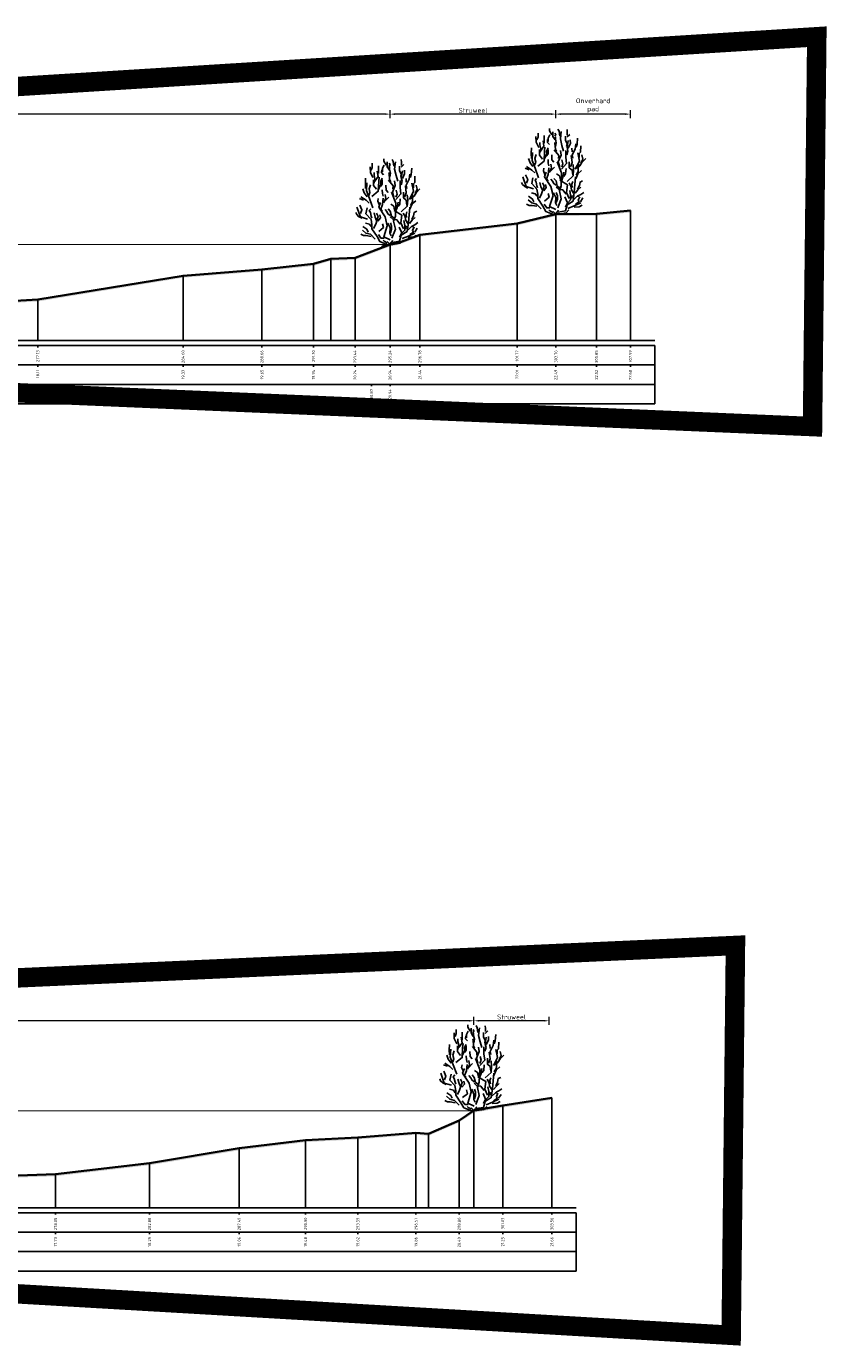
# Model space of a CAD drawing. Header units: metres. Extents: x 173015 to 189682, y 346605 to 348504.
# Tile 225 of 256: x 189156 to 189197, y 348146 to 348214. Entities that reach past the tile are written whole.
import ezdxf
from ezdxf.enums import TextEntityAlignment as Align

# ---------------------------------------------------------------- set-up
doc = ezdxf.new("R2010")
doc.units = ezdxf.units.M
doc.header["$PDMODE"] = 35
doc.header["$PDSIZE"] = 0.075
for name, color, linetype, lineweight in [('B-ME-GR-HEESTER-SD', 252, 'Continuous', 25), ('B-ME-OB-WATERLIJN-G', 150, 'Continuous', 18), ('X-ME-AL-PROFIEL_HUIDIG MAAIVELD-GD', 252, 'Continuous', 0), ('X-XX-AL-DETAIL1-M-B', 252, 'Continuous', 18), ('X-XX-AL-DWARSPROFIEL_PROFIELLIJN BOVENKANT SLIB-GD', 42, 'Continuous', 35), ('X-XX-AL-DWARSPROFIEL_PROFIELLIJN MAAIVELD-GD', 8, 'Continuous', 35), ('X-XX-AL-HULPGEOMETRIE-G', 50, 'Continuous', 25)]:
    doc.layers.add(name, color=color, linetype=linetype, lineweight=lineweight)
doc.layers.add('X-ME-AL-PROFIELRASTER-S', color=7, linetype='Continuous')
doc.styles.add('NLCS-ISO-ANNOTATIVE-T18', font='NLCS-ISO.ttf', dxfattribs={"height": 1.8})
doc.styles.add('NLCS-ISO-M100-T25', font='NLCS-ISO.ttf', dxfattribs={"height": 0.25})
doc.dimstyles.new('NLCS-M100-T25-PIJL_L3_H2', dxfattribs={"dimscale": 0.1, "dimtxt": 2.5, "dimasz": 2.5, "dimexe": 2, "dimexo": 2, "dimgap": 0.7, "dimtad": 1, "dimdec": 3, "dimzin": 0, "dimdsep": 46, "dimtxsty": 'NLCS-ISO-M100-T25', "dimcen": 0, "dimdle": 2, "dimclrd": 256, "dimclre": 256, "dimclrt": 256, "dimazin": 0, "dimtfac": 1, "dimtdec": 3, "dimtofl": 0, "dimtmove": 0, "dimatfit": 3, "dimfxl": 2, "dimfxlon": 1, "dimtfillclr": 256, "dimtolj": 1, "dimtzin": 0, "dimlwd": -1, "dimlwe": -1, "dimarcsym": 0})

# ---------------------------------------------------------------- blocks, each defined once
blk = doc.blocks.new('SAL-PROFIELRASTER_BALK_EIND1-D')
at = {"color": 0, "linetype": 'ByBlock', "lineweight": -2}
blk.add_line((1, -12.5), (1, -2.5), dxfattribs=at)
at = {"color": 0, "linetype": 'ByBlock', "lineweight": -2, "flags": 128}
for points in [[(0, 0), (1, 0)], [(0, -2.5), (1, -2.5)], [(0, -12.5), (1, -12.5)]]:
    blk.add_lwpolyline(points, dxfattribs=at)
blk = doc.blocks.new('SAL-PROFIELRASTER_BALK_EIND2-D')
at = {"color": 0, "linetype": 'ByBlock', "lineweight": -2}
for p, q in [((1, -2.5), (1, -12.5)), ((1, -12.5), (0, -12.5))]:
    blk.add_line(p, q, dxfattribs=at)
blk = doc.blocks.new('SAL-PROFIELRASTER_BALK_DATA-D')
at = {"color": 0, "linetype": 'ByBlock', "lineweight": -2}
blk.add_lwpolyline([(0, -3.5), (0, -2.5)], dxfattribs=at)
at = {"color": 0, "linetype": 'ByBlock', "lineweight": -2, "style": 'NLCS-ISO-ANNOTATIVE-T18'}
blk.add_attdef('GETAL', text='', height=1.5, rotation=90, dxfattribs=at).set_placement((0.75, -5), align=Align.RIGHT)
blk = doc.blocks.new('SAL-PROFIELRASTER_AANHAAL-D')
at = {"color": 9, "linetype": 'ByBlock', "lineweight": -2, "flags": 128}
blk.add_lwpolyline([(0, 1), (0, 0)], dxfattribs=at)
blk = doc.blocks.new('*D110')
at = {"layer": 'Defpoints', "color": 0, "transparency": 16777216}
for p in [(188919.479, 348162.413), (188919.479, 348150.063), (189179.313, 348150.063)]:
    blk.add_point(p, dxfattribs=at)
at = {"layer": 'X-XX-AL-DETAIL1-M-B', "transparency": 16777216}
for p, q in [((188919.479, 348162.213), (188919.479, 348162.613)), ((189179.313, 348162.213), (189179.313, 348162.613)), ((189179.063, 348162.413), (188919.729, 348162.413))]:
    blk.add_line(p, q, dxfattribs=at)
for points in [[(188919.729, 348162.454), (188919.729, 348162.371), (188919.479, 348162.413)], [(189179.063, 348162.454), (189179.063, 348162.371), (189179.313, 348162.413)]]:
    blk.add_solid(points, dxfattribs=at)
at = {"layer": 'X-XX-AL-DETAIL1-M-B', "transparency": 16777216, "insert": (189049.396, 348162.608), "char_height": 0.25, "attachment_point": 5, "style": 'NLCS-ISO-M100-T25'}
blk.add_mtext('\\A1;Waterbodem', dxfattribs=at)
blk = doc.blocks.new('*D111')
at = {"layer": 'Defpoints', "color": 0, "transparency": 16777216}
for p in [(189179.313, 348162.413), (189179.313, 348150.063), (189183.175, 348148.575)]:
    blk.add_point(p, dxfattribs=at)
at = {"layer": 'X-XX-AL-DETAIL1-M-B', "transparency": 16777216}
for p, q in [((189179.313, 348162.213), (189179.313, 348162.613)), ((189183.175, 348162.213), (189183.175, 348162.613)), ((189182.925, 348162.413), (189179.563, 348162.413))]:
    blk.add_line(p, q, dxfattribs=at)
for points in [[(189179.563, 348162.454), (189179.563, 348162.371), (189179.313, 348162.413)], [(189182.925, 348162.454), (189182.925, 348162.371), (189183.175, 348162.413)]]:
    blk.add_solid(points, dxfattribs=at)
at = {"layer": 'X-XX-AL-DETAIL1-M-B', "transparency": 16777216, "insert": (189181.244, 348162.608), "char_height": 0.25, "attachment_point": 5, "style": 'NLCS-ISO-M100-T25'}
blk.add_mtext('\\A1;Struweel', dxfattribs=at)
blk = doc.blocks.new('*D119')
at = {"layer": 'Defpoints', "color": 0, "transparency": 16777216}
for p in [(188883.705, 348208.997), (188883.705, 348195.633), (189174.999, 348195.633)]:
    blk.add_point(p, dxfattribs=at)
at = {"layer": 'X-XX-AL-DETAIL1-M-B', "transparency": 16777216}
for p, q in [((188883.705, 348208.797), (188883.705, 348209.197)), ((189174.749, 348208.997), (188883.955, 348208.997)), ((189174.999, 348208.797), (189174.999, 348209.197))]:
    blk.add_line(p, q, dxfattribs=at)
for points in [[(188883.955, 348209.039), (188883.955, 348208.955), (188883.705, 348208.997)], [(189174.749, 348209.039), (189174.749, 348208.955), (189174.999, 348208.997)]]:
    blk.add_solid(points, dxfattribs=at)
at = {"layer": 'X-XX-AL-DETAIL1-M-B', "transparency": 16777216, "insert": (189029.352, 348209.192), "char_height": 0.25, "attachment_point": 5, "style": 'NLCS-ISO-M100-T25'}
blk.add_mtext('\\A1;Waterbodem', dxfattribs=at)
blk = doc.blocks.new('*D120')
at = {"layer": 'Defpoints', "color": 0, "transparency": 16777216}
for p in [(189174.999, 348208.997), (189174.999, 348195.633), (189183.52, 348195.633)]:
    blk.add_point(p, dxfattribs=at)
at = {"layer": 'X-XX-AL-DETAIL1-M-B', "transparency": 16777216}
for p, q in [((189174.999, 348208.797), (189174.999, 348209.197)), ((189183.27, 348208.997), (189175.249, 348208.997)), ((189183.52, 348208.797), (189183.52, 348209.197))]:
    blk.add_line(p, q, dxfattribs=at)
for points in [[(189175.249, 348209.039), (189175.249, 348208.955), (189174.999, 348208.997)], [(189183.27, 348209.039), (189183.27, 348208.955), (189183.52, 348208.997)]]:
    blk.add_solid(points, dxfattribs=at)
at = {"layer": 'X-XX-AL-DETAIL1-M-B', "transparency": 16777216, "insert": (189179.259, 348209.192), "char_height": 0.25, "attachment_point": 5, "style": 'NLCS-ISO-M100-T25'}
blk.add_mtext('\\A1;Struweel', dxfattribs=at)
blk = doc.blocks.new('*D121')
at = {"layer": 'Defpoints', "color": 0, "transparency": 16777216}
for p in [(189183.52, 348208.997), (189183.52, 348195.633), (189187.351, 348195.633)]:
    blk.add_point(p, dxfattribs=at)
at = {"layer": 'X-XX-AL-DETAIL1-M-B', "transparency": 16777216}
for p, q in [((189183.52, 348208.797), (189183.52, 348209.197)), ((189187.101, 348208.997), (189183.77, 348208.997)), ((189187.351, 348208.797), (189187.351, 348209.197))]:
    blk.add_line(p, q, dxfattribs=at)
for points in [[(189183.77, 348209.039), (189183.77, 348208.955), (189183.52, 348208.997)], [(189187.101, 348209.039), (189187.101, 348208.955), (189187.351, 348208.997)]]:
    blk.add_solid(points, dxfattribs=at)
at = {"layer": 'X-XX-AL-DETAIL1-M-B', "transparency": 16777216, "insert": (189185.436, 348209.438), "char_height": 0.25, "attachment_point": 5, "style": 'NLCS-ISO-M100-T25'}
blk.add_mtext('\\A1;Onverhard\\Ppad', dxfattribs=at)
blk = doc.blocks.new('SGR-HEESTER_S01_E_ZIJ-D')
blk.add_line((-0.166, 0), (0.141, 0))
at = {"flags": 128}
for points in [[(-0.975, 3.816), (-0.916, 3.956), (-0.916, 4.168)], [(-0.387, 3.734), (-0.387, 3.91), (-0.305, 4.074)], [(-0.2, 4.074), (-0.317, 4.285), (-0.317, 4.402)], [(-0.035, 3.816), (-0.153, 3.992), (-0.153, 4.238)], [(-0.059, 4.003), (0, 4.086), (-0.047, 4.168)], [(0.2, 4.015), (0.164, 4.261), (0.106, 4.367)], [(0.399, 3.241), (0.317, 3.534), (0.235, 3.863), (0.282, 4.25)], [(0.587, 4.062), (0.587, 4.226), (0.575, 4.355)], [(0.575, 3.968), (0.716, 4.097)], [(-1.256, 2.866), (-1.268, 3.112), (-1.256, 3.405)], [(-0.881, 3.429), (-1.01, 3.698), (-1.022, 3.992)], [(-0.933, 2.465), (-0.604, 2.728), (-0.582, 3.231), (-0.56, 3.45)], [(-0.822, 3.147), (-0.775, 3.358), (-0.822, 3.558), (-0.822, 3.687)], [(-0.787, 3.241), (-0.611, 3.487), (-0.658, 3.769)], [(-0.599, 3.64), (-0.599, 3.886), (-0.599, 4.039)], [(-0.599, 2.819), (-0.47, 3.088), (-0.481, 3.241), (-0.399, 3.405)], [(-0.329, 3.581), (-0.434, 3.687), (-0.423, 3.839)], [(0.035, 3.217), (-0.023, 3.335), (-0.047, 3.64), (-0.059, 3.687)], [(-0.012, 3.476), (0.023, 3.663), (-0.023, 3.863), (-0.023, 3.98)], [(0.552, 3.487), (0.575, 3.628), (0.493, 3.781), (0.493, 4.015)], [(0.564, 3.053), (0.622, 3.241), (0.575, 3.44), (0.634, 3.781)], [(0.634, 3.393), (0.751, 3.628), (0.74, 3.816)], [(0.834, 3.194), (0.822, 3.393)], [(0.869, 2.877), (0.834, 3.041), (0.986, 3.346), (1.022, 3.616)], [(1.045, 3.44), (1.092, 3.593), (1.115, 3.91)], [(1.198, 2.912), (1.198, 3.112), (1.268, 3.182), (1.28, 3.511)], [(-1.174, 2.443), (-1.327, 2.643), (-1.397, 2.854)], [(-0.889, 1.874), (-1.064, 2.356), (-1.218, 2.75), (-1.196, 3.166)], [(-1.092, 2.514), (-1.033, 2.666), (-1.08, 2.854), (-1.01, 3.065)], [(-0.693, 2.83), (-0.845, 3.03), (-0.845, 3.323)], [(-0.493, 2.983), (-0.399, 3.1), (-0.399, 3.323)], [(-0.352, 2.478), (-0.387, 2.619), (-0.399, 2.807)], [(-0.094, 2.666), (-0.2, 2.783), (-0.211, 3.041)], [(0.141, 2.854), (0.153, 3.006), (-0.082, 3.3)], [(0.2, 2.431), (0.129, 2.69), (0.27, 3.03), (0.235, 3.264)], [(0.294, 2.312), (0.557, 2.597), (0.513, 2.925), (0.513, 3.275)], [(0.305, 2.42), (0.364, 2.584), (0.317, 2.783)], [(0.751, 2.431), (0.834, 2.654), (0.787, 3.006)], [(0.995, 2.312), (1.214, 2.728), (1.126, 3.144)], [(1.057, 2.361), (1.233, 2.478), (1.339, 2.654), (1.538, 2.854)], [(1.292, 2.619), (1.397, 2.83), (1.339, 3.041)], [(-1.362, 2.279), (-1.573, 2.361)], [(-1.08, 2.115), (-1.233, 2.267), (-1.503, 2.443)], [(-0.564, 2.044), (-0.634, 2.22), (-0.611, 2.361)], [(0.009, 0.233), (-0.319, 0.386), (-0.144, 0.955), (-0.254, 1.415), (-0.582, 1.918), (-0.495, 2.159)], [(-0.399, 1.716), (-0.481, 1.81), (-0.387, 2.044), (-0.352, 2.373)], [(-0.341, 2.138), (-0.223, 2.361), (-0.258, 2.572)], [(-0.294, 2.185), (-0.07, 2.42)], [(0.235, 1.763), (0.188, 1.962), (0.035, 2.068)], [(0.097, 0.321), (0.272, 0.78), (0.184, 1.196), (0.272, 1.459), (0.294, 2.115), (0.075, 2.684)], [(0.305, 1.728), (0.364, 1.904), (0.411, 2.162)], [(0.411, 1.939), (0.505, 2.068), (0.528, 2.349)], [(0.579, 1.677), (0.885, 1.962), (0.907, 2.29), (0.885, 2.553)], [(0.869, 2.021), (0.834, 2.267), (0.693, 2.385), (0.693, 2.69)], [(1.022, 1.81), (1.139, 2.08), (1.327, 2.244)], [(1.045, 1.997), (1.151, 2.197), (1.162, 2.572)], [(-1.432, 1.34), (-1.597, 1.423), (-1.714, 1.528), (-1.761, 1.634)], [(-1.152, 1.305), (-1.524, 1.415), (-1.7, 1.918)], [(-1.515, 1.587), (-1.444, 1.775), (-1.55, 2.021)], [(-0.166, 0), (-0.517, 0.145), (-0.67, 0.408), (-0.933, 0.802), (-0.933, 1.021), (-0.977, 1.284), (-1.24, 1.568), (-1.174, 1.874)], [(-0.939, 1.352), (-0.975, 1.458), (-1.01, 1.645), (-1.069, 1.739), (-0.986, 1.833)], [(-0.845, 0.824), (-0.736, 1.043), (-0.604, 1.437), (-0.692, 1.612)], [(-0.693, 1.235), (-0.763, 1.399), (-0.822, 1.622)], [(-0.622, 1.2), (-0.493, 1.364), (-0.528, 1.516)], [(0.012, 1.481), (-0.106, 1.575), (-0.164, 1.692), (-0.258, 1.798)], [(0.27, 1.317), (0.07, 1.446), (0.012, 1.704), (-0.094, 1.833)], [(0.528, 1.035), (0.446, 1.129), (0.352, 1.258), (0.153, 1.282), (0.012, 1.411)], [(0.119, 0.102), (0.491, 0.167), (0.579, 0.474), (0.885, 0.671), (0.951, 1.13), (1.017, 1.918)], [(0.688, 0.802), (0.557, 1.108), (0.601, 1.502), (0.206, 1.743)], [(0.916, 1.082), (0.798, 1.258), (0.775, 1.434), (0.681, 1.61)], [(0.845, 1.376), (0.822, 1.54), (0.869, 1.681)], [(0.998, 1.082), (1.139, 1.247), (1.292, 1.387)], [(1.115, 1.282), (1.209, 1.47), (1.245, 1.645), (1.374, 1.704)], [(-0.758, 0.277), (-0.999, 0.518), (-1.24, 0.583), (-1.415, 0.736)], [(-1.127, 0.637), (-1.198, 0.777), (-1.397, 0.918)], [(-0.963, 0.918), (-1.057, 1.047), (-1.256, 1.094)], [(-0.582, 0.671), (-0.341, 0.868), (-0.385, 1.065)], [(0.059, 0.437), (-0.012, 0.578), (0, 0.848), (-0.117, 1.094)], [(0.023, 0.601), (0.082, 0.777), (0.082, 0.942), (0.023, 1.106)], [(0.493, 0.367), (0.599, 0.59), (0.47, 0.883)], [(0.622, 0.59), (0.763, 0.73), (0.763, 0.977), (0.716, 1.223)], [(0.798, 0.801), (0.845, 0.953)], [(0.928, 0.754), (1.104, 0.918), (1.198, 0.918)], [(1.01, 0.508), (1.198, 0.625), (1.151, 0.719), (1.233, 0.895)], [(1.139, 0.942), (1.28, 1.012), (1.432, 1.118)], [(1.268, 0.637), (1.397, 0.836)], [(-0.975, 0.402), (-1.221, 0.449), (-1.362, 0.449), (-1.503, 0.519)], [(-0.305, 0.32), (-0.47, 0.32), (-0.599, 0.508)], [(-0.141, 0.085), (-0.305, 0.167), (-0.352, 0.214)], [(0, 0), (-0.141, 0.144)], [(-0.023, 0), (0.141, 0.203)], [(0.141, 0), (0.528, 0.062), (0.669, 0.214)], [(0.622, 0.299), (0.951, 0.43), (1.28, 0.583)], [(0.939, 0.367), (1.198, 0.379), (1.35, 0.461)]]:
    blk.add_lwpolyline(points, dxfattribs=at)

msp = doc.modelspace()

# ---------------------------------------------------------------- hatches: boundary and pattern name
at = {"layer": 'X-ME-AL-PROFIEL_HUIDIG MAAIVELD-GD'}
h = msp.add_hatch(dxfattribs=at)
h.set_pattern_fill('AGR-MAAIVELD', color=256, scale=0.05, pattern_type=2)
h.set_pattern_definition([(45, (2148.6411, 384.86115), (-0.25000007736, 0.25000007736), []), (45, (2148.60538, 384.89686), (0, 0.50000015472), [0.3535535, -0.3535535]), (45, (2148.56966, 384.93257), (0, 0.50000015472), [0.3535535, -0.3535535]), (45, (2148.53345, 384.9688), (0, 0.50000015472), [0.3535535, -0.3535535]), (45, (2148.49824, 385.004), (0, 0.50000015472), [0.3535535, -0.3535535]), (45, (2148.46252, 385.0397), (0, 0.50000015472), [0.3535535, -0.3535535]), (45, (2148.4268, 385.07543), (0, 0.50000015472), [0.3535535, -0.3535535]), (315, (2148.6411, 384.86115), (0.25000007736, 0.25000007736), []), (315, (2148.6768, 384.89686), (0.50000015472, -1e-16), [0.3535535, -0.3535535]), (315, (2148.71252, 384.93257), (0.50000015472, -1e-16), [0.3535535, -0.3535535]), (315, (2148.74874, 384.9688), (0.50000015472, -1e-16), [0.3535535, -0.3535535]), (315, (2148.78395, 385.004), (0.50000015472, -1e-16), [0.3535535, -0.3535535]), (315, (2148.81966, 385.0397), (0.50000015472, -1e-16), [0.3535535, -0.3535535]), (315, (2148.85538, 385.07543), (0.50000015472, -1e-16), [0.3535535, -0.3535535])])
h.paths.add_polyline_path([(189187.351, 348204.0426), (189185.608, 348203.8806), (189183.52, 348203.8566), (189181.5251, 348203.3756), (189176.5323, 348202.8026), (189175.3911, 348202.3726), (189174.9988, 348202.3026), (189173.1987, 348201.6046), (189171.9617, 348201.5696), (189171.0594, 348201.2976), (189168.412, 348201.0166), (189164.3595, 348200.6956), (189156.8903, 348199.4716), (189148.6657, 348198.9966), (189140.7521, 348198.9526), (189132.529, 348198.8536), (189124.7395, 348198.8036), (189117.4609, 348198.8176), (189109.3134, 348198.7536), (189102.2768, 348198.9896), (189096.2067, 348199.0846), (189093.4125, 348199.3366), (189073.0917, 348198.9926), (189065.7583, 348198.9866), (189055.8814, 348198.9546), (189046.5306, 348198.7996), (189037.9982, 348198.7986), (189032.5845, 348198.6496), (189021.6908, 348198.8556), (189012.0315, 348198.7186), (189002.5701, 348198.7946), (188994.1687, 348198.7066), (188985.4058, 348198.7206), (188976.9965, 348198.7456), (188968.5419, 348198.8006), (188959.2998, 348198.7306), (188952.0381, 348198.6386), (188945.2954, 348198.6156), (188936.7235, 348198.7306), (188929.1265, 348198.7756), (188921.8171, 348198.9806), (188915.5755, 348199.1066), (188910.4188, 348199.1886), (188904.5985, 348200.0146), (188899.8784, 348200.7716), (188896.8482, 348201.1616), (188894.1315, 348200.8966), (188892.6492, 348201.1696), (188890.311, 348201.2436), (188888.0989, 348201.4566), (188886.5537, 348201.8306), (188885.1832, 348201.9036), (188883.7049, 348202.3316), (188882.9421, 348202.5876), (188881.063, 348203.1126), (188879.7566, 348203.4576), (188879.7566, 348203.3576), (188881.063, 348203.0126), (188882.9421, 348202.4876), (188883.7049, 348202.2316), (188885.1832, 348201.8036), (188886.5537, 348201.7306), (188888.0989, 348201.3566), (188890.311, 348201.1436), (188892.6492, 348201.0696), (188894.1315, 348200.7966), (188896.8482, 348201.0616), (188899.8784, 348200.6716), (188904.5985, 348199.9146), (188910.4188, 348199.0886), (188915.5755, 348199.0066), (188921.8171, 348198.8806), (188929.1265, 348198.6756), (188936.7235, 348198.6306), (188945.2954, 348198.5156), (188952.0381, 348198.5386), (188959.2998, 348198.6306), (188968.5419, 348198.7006), (188976.9965, 348198.6456), (188985.4058, 348198.6206), (188994.1687, 348198.6066), (189002.5701, 348198.6946), (189012.0315, 348198.6186), (189021.6908, 348198.7556), (189032.5845, 348198.5496), (189037.9982, 348198.6986), (189046.5306, 348198.6996), (189055.8814, 348198.8546), (189065.7583, 348198.8866), (189073.0917, 348198.8926), (189093.4125, 348199.2366), (189096.2067, 348198.9846), (189102.2768, 348198.8896), (189109.3134, 348198.6536), (189117.4609, 348198.7176), (189124.7395, 348198.7036), (189132.529, 348198.7536), (189140.7521, 348198.8526), (189148.6657, 348198.8966), (189156.8903, 348199.3716), (189164.3595, 348200.5956), (189168.412, 348200.9166), (189171.0594, 348201.1976), (189171.9617, 348201.4696), (189173.1987, 348201.5046), (189174.9988, 348202.2026), (189175.3911, 348202.2726), (189176.5323, 348202.7026), (189181.5251, 348203.2756), (189183.52, 348203.7566), (189185.608, 348203.7806), (189187.351, 348203.9426)])
h = msp.add_hatch(dxfattribs=at)
h.set_pattern_fill('AGR-MAAIVELD', color=256, scale=0.05, pattern_type=2)
h.set_pattern_definition([(45, (2148.6411, 458.9664), (-0.25000007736, 0.25000007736), []), (45, (2148.60538, 459.0021), (0, 0.50000015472), [0.3535535, -0.3535535]), (45, (2148.56966, 459.0378), (0, 0.50000015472), [0.3535535, -0.3535535]), (45, (2148.53345, 459.07403), (0, 0.50000015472), [0.3535535, -0.3535535]), (45, (2148.49824, 459.10924), (0, 0.50000015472), [0.3535535, -0.3535535]), (45, (2148.46252, 459.14496), (0, 0.50000015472), [0.3535535, -0.3535535]), (45, (2148.4268, 459.18067), (0, 0.50000015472), [0.3535535, -0.3535535]), (315, (2148.6411, 458.9664), (0.25000007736, 0.25000007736), []), (315, (2148.6768, 459.0021), (0.50000015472, -1e-16), [0.3535535, -0.3535535]), (315, (2148.71252, 459.0378), (0.50000015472, -1e-16), [0.3535535, -0.3535535]), (315, (2148.74874, 459.07403), (0.50000015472, -1e-16), [0.3535535, -0.3535535]), (315, (2148.78395, 459.10924), (0.50000015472, -1e-16), [0.3535535, -0.3535535]), (315, (2148.81966, 459.14496), (0.50000015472, -1e-16), [0.3535535, -0.3535535]), (315, (2148.85538, 459.18067), (0.50000015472, -1e-16), [0.3535535, -0.3535535])])
h.paths.add_polyline_path([(189183.318, 348158.4589), (189180.7908, 348158.0529), (189179.3134, 348157.7969), (189178.554, 348157.2949), (189176.9787, 348156.6069), (189176.331, 348156.6599), (189173.343, 348156.4189), (189170.6573, 348156.2799), (189167.2444, 348155.8599), (189162.6388, 348155.0949), (189157.8067, 348154.5289), (189151.0721, 348154.2859), (189146.3982, 348154.1819), (189140.1995, 348154.0209), (189133.6779, 348153.9729), (189127.7097, 348154.0149), (189121.2163, 348154.0529), (189117.196, 348154.0069), (189112.8979, 348154.0039), (189105.6255, 348153.9559), (189080.1283, 348153.9379), (189073.9876, 348153.8799), (189067.0624, 348153.8859), (189059.7571, 348153.9299), (189054.6941, 348153.9079), (189048.2036, 348153.9059), (189041.6728, 348154.0369), (189035.7455, 348154.0709), (189031.0579, 348154.1809), (189024.7595, 348154.0839), (189019.6562, 348153.9819), (189015.4735, 348154.3509), (189010.8459, 348154.6349), (189005.98, 348154.4059), (189002.0327, 348154.2869), (188997.5515, 348154.3099), (188991.677, 348154.3909), (188986.4681, 348154.5819), (188982.3122, 348155.4959), (188978.3707, 348156.3559), (188973.3827, 348155.0119), (188967.8873, 348155.4639), (188963.3077, 348155.1479), (188959.3449, 348155.2449), (188955.4132, 348154.7209), (188949.4255, 348155.0669), (188945.4427, 348154.9689), (188942.0742, 348154.8579), (188941.1703, 348154.9519), (188939.2585, 348155.0826), (188934.8658, 348155.3829), (188931.785, 348155.8169), (188929.233, 348156.0709), (188926.6904, 348156.2869), (188924.8775, 348156.7579), (188922.1299, 348157.2929), (188921.4003, 348157.3589), (188920.5139, 348157.5329), (188919.479, 348157.7519), (188918.4567, 348157.9599), (188916.7288, 348158.1369), (188915.0039, 348158.2279), (188913.5119, 348158.2829), (188911.5978, 348158.5469), (188909.7634, 348158.7729), (188908.2229, 348158.7279), (188906.7754, 348158.8269), (188905.6218, 348159.3539), (188904.2321, 348159.4349), (188902.8818, 348159.9639), (188901.1893, 348160.3109), (188900.5146, 348160.5839), (188899.4864, 348160.6189), (188897.9197, 348160.6109), (188895.9113, 348160.5649), (188895.4734, 348160.4969), (188894.6905, 348160.4249), (188893.2323, 348160.1969), (188892.2816, 348159.9689), (188890.3272, 348159.5959), (188888.6867, 348159.3739), (188887.0067, 348159.1769), (188885.08, 348158.8919), (188883.7011, 348158.5819), (188882.8409, 348158.2499), (188881.9484, 348157.9689), (188881.4803, 348157.8279), (188880.494, 348157.5179), (188879.7566, 348157.2729), (188879.7566, 348157.1729), (188880.494, 348157.4179), (188881.4803, 348157.7279), (188881.9484, 348157.8689), (188882.8409, 348158.1499), (188883.7011, 348158.4819), (188885.08, 348158.7919), (188887.0067, 348159.0769), (188888.6867, 348159.2739), (188890.3272, 348159.4959), (188892.2816, 348159.8689), (188893.2323, 348160.0969), (188894.6905, 348160.3249), (188895.4734, 348160.3969), (188895.9113, 348160.4649), (188897.9197, 348160.5109), (188899.4864, 348160.5189), (188900.5146, 348160.4839), (188901.1893, 348160.2109), (188902.8818, 348159.8639), (188904.2321, 348159.3349), (188905.6218, 348159.2539), (188906.7754, 348158.7269), (188908.2229, 348158.6279), (188909.7634, 348158.6729), (188911.5978, 348158.4469), (188913.5119, 348158.1829), (188915.0039, 348158.1279), (188916.7288, 348158.0369), (188918.4567, 348157.8599), (188919.479, 348157.6519), (188920.5139, 348157.4329), (188921.4003, 348157.2589), (188922.1299, 348157.1929), (188924.8775, 348156.6579), (188926.6904, 348156.1869), (188929.233, 348155.9709), (188931.785, 348155.7169), (188934.8658, 348155.2829), (188939.2585, 348154.9826), (188941.1703, 348154.8519), (188942.0742, 348154.7579), (188945.4427, 348154.8689), (188949.4255, 348154.9669), (188955.4132, 348154.6209), (188959.3449, 348155.1449), (188963.3077, 348155.0479), (188967.8873, 348155.3639), (188973.3827, 348154.9119), (188978.3707, 348156.2559), (188982.3122, 348155.3959), (188986.4681, 348154.4819), (188991.677, 348154.2909), (188997.5515, 348154.2099), (189002.0327, 348154.1869), (189005.98, 348154.3059), (189010.8459, 348154.5349), (189015.4735, 348154.2509), (189019.6562, 348153.8819), (189024.7595, 348153.9839), (189031.0579, 348154.0809), (189035.7455, 348153.9709), (189041.6728, 348153.9369), (189048.2036, 348153.8059), (189054.6941, 348153.8079), (189059.7571, 348153.8299), (189067.0624, 348153.7859), (189073.9876, 348153.7799), (189080.1283, 348153.8379), (189105.6255, 348153.8559), (189112.8979, 348153.9039), (189117.196, 348153.9069), (189121.2163, 348153.9529), (189127.7097, 348153.9149), (189133.6779, 348153.8729), (189140.1995, 348153.9209), (189146.3982, 348154.0819), (189151.0721, 348154.1859), (189157.8067, 348154.4289), (189162.6388, 348154.9949), (189167.2444, 348155.7599), (189170.6573, 348156.1799), (189173.343, 348156.3189), (189176.331, 348156.5599), (189176.9787, 348156.5069), (189178.554, 348157.1949), (189179.3134, 348157.6969), (189180.7908, 348157.9529), (189183.318, 348158.3589)])

# ---------------------------------------------------------------- linework, layer by layer
at = {"layer": 'B-ME-OB-WATERLIJN-G'}
for points in [[(188883.7049, 348202.3316), (189174.9988, 348202.3026)], [(188919.479, 348157.7519), (189179.3134, 348157.7969)]]:
    msp.add_lwpolyline(points, dxfattribs=at)
at = {"layer": 'X-XX-AL-DWARSPROFIEL_PROFIELLIJN BOVENKANT SLIB-GD'}
msp.add_lwpolyline([(189174.5966, 348202.1467), (189174.63, 348202.2326), (189174.9988, 348202.3026)], dxfattribs=at)
at = {"layer": 'X-XX-AL-DWARSPROFIEL_PROFIELLIJN MAAIVELD-GD'}
for points in [[(189148.6657, 348198.9966), (189156.8903, 348199.4716), (189164.3595, 348200.6956), (189168.412, 348201.0166), (189171.0594, 348201.2976), (189171.9617, 348201.5696), (189173.1987, 348201.6046), (189174.9988, 348202.3026), (189175.3911, 348202.3726), (189176.5323, 348202.8026), (189181.5251, 348203.3756), (189183.52, 348203.8566), (189185.608, 348203.8806), (189187.351, 348204.0426)], [(189151.0721, 348154.2859), (189157.8067, 348154.5289), (189162.6388, 348155.0949), (189167.2444, 348155.8599), (189170.6573, 348156.2799), (189173.343, 348156.4189), (189176.331, 348156.6599), (189176.9787, 348156.6069), (189178.554, 348157.2949), (189179.3134, 348157.7969), (189180.7908, 348158.0529), (189183.318, 348158.4589)]]:
    msp.add_lwpolyline(points, dxfattribs=at)
at = {"layer": 'X-XX-AL-HULPGEOMETRIE-G', "const_width": 1}
for points in [[(188875.0877, 348192.9425), (189196.9339, 348212.9717), (189196.7139, 348192.9425), (188874.6994, 348206.6222)], [(188866.3278, 348151.5468), (189192.7531, 348166.2821), (189192.5331, 348146.2529), (188865.9395, 348165.2265)]]:
    msp.add_lwpolyline(points, dxfattribs=at)

# ---------------------------------------------------------------- block references
at = {"layer": 'B-ME-GR-HEESTER-SD'}
for p in [(189183.52, 348203.8566), (189174.9988, 348202.3026), (189179.3133, 348157.7969)]:
    msp.add_blockref('SGR-HEESTER_S01_E_ZIJ-D', p, dxfattribs=at)
at = {"layer": 'X-ME-AL-PROFIELRASTER-S'}
for p, yscale in [((189183.52, 348197.3626), 6.494), ((189185.608, 348197.3626), 6.518000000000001), ((189187.351, 348197.3626), 6.68), ((189181.5251, 348197.3626), 6.013000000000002), ((189176.5323, 348197.3626), 5.440000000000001), ((189174.9988, 348197.3626), 4.940000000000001), ((189174.9988, 348197.3626), 4.940000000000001), ((189174.9988, 348197.3626), 4.940000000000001), ((189174.9988, 348197.3626), 4.940000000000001), ((189171.0594, 348197.3626), 3.934999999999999), ((189171.9617, 348197.3626), 4.207000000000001), ((189173.1987, 348197.3626), 4.242000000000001), ((189164.3595, 348197.3626), 3.332999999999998), ((189168.412, 348197.3626), 3.654), ((189156.8903, 348197.3626), 2.109000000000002), ((189183.318, 348152.8019), 5.657), ((189179.3134, 348152.8019), 4.995000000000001), ((189179.3134, 348152.8019), 4.995000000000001), ((189179.3134, 348152.8019), 4.995000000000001), ((189180.7908, 348152.8019), 5.251000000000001), ((189178.554, 348152.8019), 4.492999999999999), ((189178.554, 348152.8019), 4.492999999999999), ((189173.343, 348152.8019), 3.617000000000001), ((189176.331, 348152.8019), 3.858000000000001), ((189176.9787, 348152.8019), 3.805), ((189167.2444, 348152.8019), 3.058), ((189170.6573, 348152.8019), 3.478000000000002), ((189162.6388, 348152.8019), 2.292999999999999), ((189157.8067, 348152.8019), 1.727)]:
    msp.add_blockref('SAL-PROFIELRASTER_AANHAAL-D', p, dxfattribs=dict(at, yscale=yscale))
at = {"layer": 'X-ME-AL-PROFIELRASTER-S', "yscale": 0.1}
for name, p, xscale, zscale in [('SAL-PROFIELRASTER_BALK_EIND1-D', (188879.7566, 348197.3626), 308.8443839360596, 308.8443839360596), ('SAL-PROFIELRASTER_BALK_EIND2-D', (188879.7566, 348196.3626), 308.8443839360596, 308.8443839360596), ('SAL-PROFIELRASTER_BALK_EIND2-D', (188879.7162, 348195.3626), 308.8848547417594, 308.8848547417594), ('SAL-PROFIELRASTER_BALK_EIND1-D', (188879.7566, 348152.8019), 304.8113522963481, 304.8113522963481), ('SAL-PROFIELRASTER_BALK_EIND2-D', (188879.7566, 348151.8019), 304.8113522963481, 304.8113522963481), ('SAL-PROFIELRASTER_BALK_EIND2-D', (188879.7566, 348150.8019), 304.8113522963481, 304.8113522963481)]:
    msp.add_blockref(name, p, dxfattribs=dict(at, xscale=xscale, zscale=zscale))
at = {"layer": 'X-ME-AL-PROFIELRASTER-S', "xscale": 0.1, "yscale": 0.1, "zscale": 0.1}
for p, values in [((189156.8903, 348197.3626), {'GETAL': '277.13'}), ((189164.3595, 348197.3626), {'GETAL': '284.60'}), ((189168.412, 348197.3626), {'GETAL': '288.66'}), ((189171.0594, 348197.3626), {'GETAL': '291.30'}), ((189173.1987, 348197.3626), {'GETAL': '293.44'}), ((189174.9988, 348197.3626), {'GETAL': '295.24'}), ((189176.5323, 348197.3626), {'GETAL': '296.78'}), ((189181.5251, 348197.3626), {'GETAL': '301.77'}), ((189183.52, 348197.3626), {'GETAL': '303.76'}), ((189185.608, 348197.3626), {'GETAL': '305.85'}), ((189187.351, 348197.3626), {'GETAL': '307.59'}), ((189156.8903, 348196.3626), {'GETAL': '18.11'}), ((189164.3595, 348196.3626), {'GETAL': '19.33'}), ((189168.412, 348196.3626), {'GETAL': '19.65'}), ((189171.0594, 348196.3626), {'GETAL': '19.94'}), ((189173.1987, 348196.3626), {'GETAL': '20.24'}), ((189174.9988, 348196.3626), {'GETAL': '20.94'}), ((189176.5323, 348196.3626), {'GETAL': '21.44'}), ((189181.5251, 348196.3626), {'GETAL': '22.01'}), ((189183.52, 348196.3626), {'GETAL': '22.49'}), ((189185.608, 348196.3626), {'GETAL': '22.52'}), ((189187.351, 348196.3626), {'GETAL': '22.68'}), ((189174.0474, 348195.3758), {'GETAL': '20.87'}), ((189174.9988, 348195.3626), {'GETAL': '20.94'}), ((189157.8067, 348152.8019), {'GETAL': '278.05'}), ((189162.6388, 348152.8019), {'GETAL': '282.88'}), ((189167.2444, 348152.8019), {'GETAL': '287.49'}), ((189170.6573, 348152.8019), {'GETAL': '290.90'}), ((189173.343, 348152.8019), {'GETAL': '293.59'}), ((189176.331, 348152.8019), {'GETAL': '296.57'}), ((189178.554, 348152.8019), {'GETAL': '298.80'}), ((189178.554, 348152.8019), {'GETAL': '298.80'}), ((189180.7908, 348152.8019), {'GETAL': '301.03'}), ((189183.318, 348152.8019), {'GETAL': '303.56'}), ((189157.8067, 348151.8019), {'GETAL': '17.73'}), ((189162.6388, 348151.8019), {'GETAL': '18.29'}), ((189167.2444, 348151.8019), {'GETAL': '19.06'}), ((189170.6573, 348151.8019), {'GETAL': '19.48'}), ((189173.343, 348151.8019), {'GETAL': '19.62'}), ((189176.331, 348151.8019), {'GETAL': '19.86'}), ((189178.554, 348151.8019), {'GETAL': '20.49'}), ((189180.7908, 348151.8019), {'GETAL': '21.25'}), ((189183.318, 348151.8019), {'GETAL': '21.66'})]:
    msp.add_blockref('SAL-PROFIELRASTER_BALK_DATA-D', p, dxfattribs=at).add_auto_attribs(values)

# ---------------------------------------------------------------- dimensions: what is measured, and where the dimension line sits
at = {"layer": 'X-XX-AL-DETAIL1-M-B'}
for base, p1, p2, text, picture, middle in [((188883.7049, 348208.997), (189174.9988, 348195.6333), (188883.7049, 348195.6333), 'Waterbodem', '*D119', (189029.3519, 348208.997)), ((189174.9988, 348208.997), (189183.52, 348195.6333), (189174.9988, 348195.6333), 'Struweel', '*D120', (189179.2594, 348208.997)), ((189183.52, 348208.997), (189187.351, 348195.6333), (189183.52, 348195.6333), 'Onverhard\\Ppad', '*D121', (189185.4355, 348208.997)), ((188919.479, 348162.4126), (189179.3134, 348150.0631), (188919.479, 348150.0631), 'Waterbodem', '*D110', (189049.3962, 348162.4126)), ((189179.3134, 348162.4126), (189183.1749, 348148.575), (189179.3134, 348150.0631), 'Struweel', '*D111', (189181.2441, 348162.4126))]:
    dim = msp.add_linear_dim(base=base, p1=p1, p2=p2, text=text, dimstyle='NLCS-M100-T25-PIJL_L3_H2', dxfattribs=at)
    dim.commit()
    dim.dimension.update_dxf_attribs({"geometry": picture, "text_midpoint": middle, "dimtype": 160})

doc.saveas('drawing.dxf')
